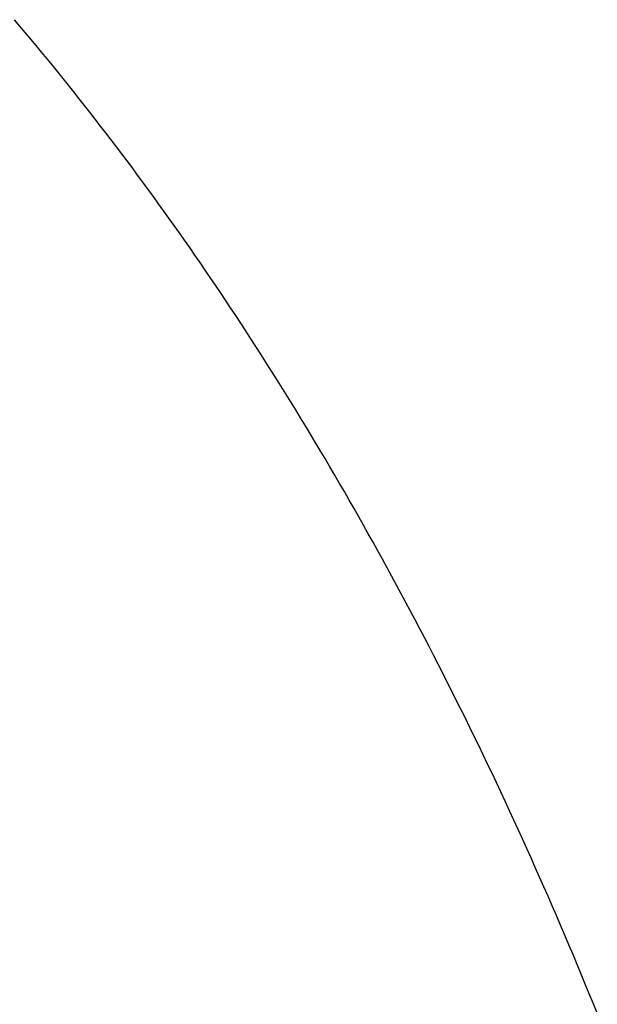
# Model space of a CAD drawing. Extents: x 637 to 3230, y 885 to 2745.
# Tile 12 of 151: x 970 to 978, y 1649 to 1664. Entities that reach past the tile are written whole.
import ezdxf

# ---------------------------------------------------------------- set-up
doc = ezdxf.new("R2010")
doc.units = 0
doc.layers.add('KF_GRAVIS_15_RIGHT', color=7, linetype='CONTINUOUS')

# ---------------------------------------------------------------- blocks, each defined once
blk = doc.blocks.new('KF_GRAVIS_15_RIGHT')
at = {"layer": 'KF_GRAVIS_15_RIGHT'}
blk.add_polyline3d([(149.006, -603.885, 0), (148.948, -603.741, 0), (148.89, -603.598, 0), (148.831, -603.455, 0), (148.772, -603.313, 0), (148.713, -603.171, 0), (148.654, -603.029, 0), (148.594, -602.888, 0), (148.534, -602.747, 0), (148.474, -602.606, 0), (148.414, -602.466, 0), (148.354, -602.326, 0), (148.293, -602.187, 0), (148.232, -602.048, 0), (148.171, -601.909, 0), (148.109, -601.771, 0), (148.048, -601.633, 0), (147.986, -601.496, 0), (147.924, -601.359, 0), (147.861, -601.222, 0), (147.799, -601.086, 0), (147.736, -600.95, 0), (147.673, -600.814, 0), (147.61, -600.679, 0), (147.547, -600.545, 0), (147.483, -600.41, 0), (147.419, -600.277, 0), (147.355, -600.143, 0), (147.291, -600.01, 0), (147.227, -599.878, 0), (147.162, -599.746, 0), (147.098, -599.614, 0), (147.033, -599.483, 0), (146.967, -599.352, 0), (146.902, -599.222, 0), (146.837, -599.092, 0), (146.771, -598.962, 0), (146.705, -598.833, 0), (146.639, -598.705, 0), (146.573, -598.576, 0), (146.506, -598.448, 0), (146.44, -598.321, 0), (146.373, -598.194, 0), (146.306, -598.068, 0), (146.239, -597.942, 0), (146.171, -597.816, 0), (146.104, -597.691, 0), (146.036, -597.566, 0), (145.968, -597.441, 0), (145.9, -597.317, 0), (145.832, -597.194, 0), (145.763, -597.071, 0), (145.695, -596.948, 0), (145.626, -596.826, 0), (145.557, -596.704, 0), (145.488, -596.583, 0), (145.418, -596.462, 0), (145.349, -596.341, 0), (145.279, -596.221, 0), (145.209, -596.101, 0), (145.139, -595.982, 0), (145.069, -595.863, 0), (144.999, -595.745, 0), (144.928, -595.627, 0), (144.858, -595.509, 0), (144.787, -595.392, 0), (144.716, -595.275, 0), (144.645, -595.159, 0), (144.573, -595.043, 0), (144.502, -594.928, 0), (144.43, -594.813, 0), (144.358, -594.698, 0), (144.286, -594.584, 0), (144.214, -594.47, 0), (144.142, -594.357, 0), (144.069, -594.244, 0), (143.996, -594.132, 0), (143.924, -594.02, 0), (143.851, -593.908, 0), (143.778, -593.797, 0), (143.704, -593.686, 0), (143.631, -593.576, 0), (143.557, -593.466, 0), (143.484, -593.357, 0), (143.41, -593.248, 0), (143.336, -593.139, 0), (143.262, -593.031, 0), (143.187, -592.924, 0), (143.113, -592.816, 0), (143.038, -592.71, 0), (142.963, -592.603, 0), (142.888, -592.497, 0), (142.813, -592.392, 0), (142.738, -592.287, 0), (142.663, -592.182, 0), (142.587, -592.078, 0), (142.512, -591.974, 0), (142.436, -591.871, 0), (142.36, -591.768, 0), (142.284, -591.665, 0), (142.208, -591.563, 0), (142.131, -591.461, 0), (142.055, -591.36, 0), (141.978, -591.259, 0), (141.902, -591.159, 0), (141.825, -591.059, 0), (141.748, -590.96, 0), (141.671, -590.861, 0), (141.593, -590.762, 0), (141.516, -590.664, 0), (141.439, -590.567, 0), (141.361, -590.47, 0), (141.283, -590.373, 0), (141.205, -590.277, 0), (141.128, -590.181, 0), (141.05, -590.086, 0), (140.971, -589.991, 0), (140.893, -589.896, 0), (140.815, -589.802, 0), (140.736, -589.709, 0), (140.658, -589.616, 0), (140.579, -589.523, 0)], dxfattribs=at)

msp = doc.modelspace()

# ---------------------------------------------------------------- block references
at = {"layer": 'KF_GRAVIS_15_RIGHT'}
msp.add_blockref('KF_GRAVIS_15_RIGHT', (828.93, 2253.101), dxfattribs=at)

doc.saveas('drawing.dxf')
